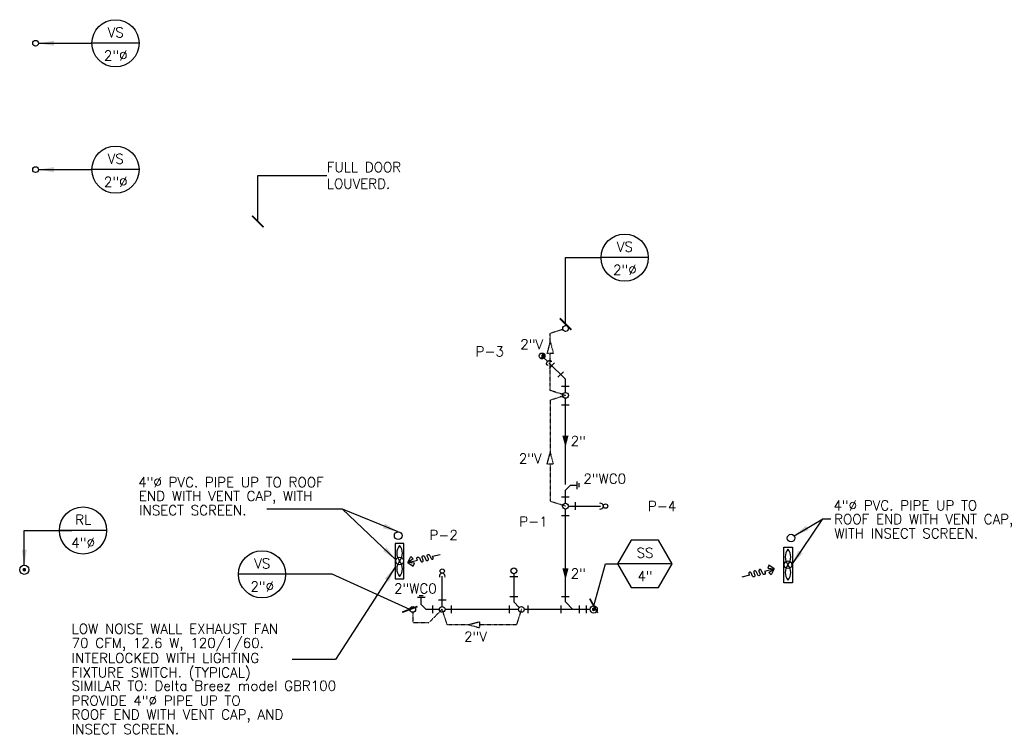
# Model space of a CAD drawing. Header units: inches. Extents: x -3803 to 26533, y -3756 to 2988.
# Tile 7 of 9: x 23983 to 24367, y 2450 to 2729. Entities that reach past the tile are written whole.
import ezdxf
from ezdxf.enums import TextEntityAlignment as Align

# ---------------------------------------------------------------- set-up
doc = ezdxf.new("R2010")
doc.units = ezdxf.units.IN
doc.header["$LTSCALE"] = 0.48
doc.header["$MEASUREMENT"] = 0
doc.linetypes.add('HIDDEN2', pattern=[0.1875, 0.125, -0.0625])
doc.layers.get('0').update_dxf_attribs({"linetype": 'CONTINUOUS'})
for name, color, linetype in [('AIR-FLOW', 8, 'CONTINUOUS'), ('ARNOTE', 4, 'CONTINUOUS'), ('EQUIP', 4, 'CONTINUOUS'), ('LA-MARCA', 7, 'CONTINUOUS'), ('M-PL-FT', 3, 'CONTINUOUS'), ('M-PL-SL', 6, 'CONTINUOUS'), ('M-PL-TXT', 3, 'CONTINUOUS'), ('M-PL-VL', 2, 'HIDDEN2'), ('TEXT', 2, 'CONTINUOUS')]:
    doc.layers.add(name, color=color, linetype=linetype)
doc.styles.add('100', font='SIMPLEX')
doc.styles.add('80', font='simplex.shx', dxfattribs={"height": 7.68})
doc.styles.add('DIM 1-200', font='arial.ttf', dxfattribs={"width": 0.75, "height": 0.3429})
doc.styles.add('PLAIN', font='arial.ttf', dxfattribs={"width": 0.85})
doc.styles.add('SIMPLEX', font='SIMPLEX')
doc.styles.add('Style 1-4 inch', font='arial.ttf', dxfattribs={"height": 3.75})
doc.dimstyles.new('Dim ARCH 1-4 INCH', dxfattribs={"dimscale": 40, "dimtxt": 3.75, "dimasz": 0.09375, "dimexe": 0.09375, "dimexo": 0.03125, "dimgap": 0.023438, "dimtad": 1, "dimdec": 0, "dimzin": 3, "dimdsep": 46, "dimlunit": 4, "dimtxsty": 'Style 1-4 inch', "dimblk": 'ARCHTICK', "dimcen": 0.0625, "dimdle": 0.09375, "dimclrd": 225, "dimclre": 225, "dimclrt": 256, "dimadec": 0, "dimazin": 0, "dimtfac": 1, "dimtdec": 0, "dimtofl": 0, "dimtmove": 1, "dimatfit": 3, "dimfxl": 1, "dimtolj": 1, "dimtzin": 0, "dimlwd": -1, "dimlwe": -1, "dimarcsym": 1})
doc.dimstyles.new('Flecha 5.12', dxfattribs={"dimtxt": 0.6096, "dimasz": 6, "dimexe": 0.16, "dimexo": 0.16, "dimgap": 0.0625, "dimtad": 1, "dimzin": 3, "dimdsep": 46, "dimtxsty": 'DIM 1-200', "dimcen": 3.84, "dimdle": 0.16, "dimclrd": 3, "dimclre": 256, "dimclrt": 256, "dimadec": 0, "dimazin": 0, "dimtfac": 1, "dimtofl": 0, "dimtmove": 0, "dimatfit": 3, "dimfxl": 1, "dimfrac": 2, "dimtolj": 1, "dimtzin": 1, "dimarcsym": 0})
doc.dimstyles.new('Ma24', dxfattribs={"dimscale": 48, "dimtxt": 0.09375, "dimasz": 0.09375, "dimexe": 0.0625, "dimexo": 0.0625, "dimgap": 0.046875, "dimtad": 1, "dimdec": 0, "dimzin": 3, "dimdsep": 46, "dimlunit": 4, "dimtxsty": 'PLAIN', "dimblk": 'ARCHTICK', "dimcen": 0.0625, "dimdle": 0.0625, "dimclrd": 4, "dimclre": 4, "dimclrt": 2, "dimaunit": 1, "dimadec": 0, "dimazin": 0, "dimtfac": 1, "dimtdec": 0, "dimtix": 1, "dimtmove": 2, "dimatfit": 3, "dimldrblk": 'ARCHTICK', "dimfxl": 1, "dimfrac": 2, "dimtolj": 1, "dimtzin": 0, "dimarcsym": 0})

# ---------------------------------------------------------------- blocks, each defined once
blk = doc.blocks.new('*X5')
at = {"color": 0}
for p, q in [((1488.34, 1526.88), (1489.7, 1526.88)), ((1488.34, 1526.84), (1489.74, 1526.84)), ((1488.34, 1526.81), (1489.78, 1526.81)), ((1488.34, 1526.78), (1489.84, 1526.78)), ((1488.34, 1526.75), (1489.89, 1526.75)), ((1488.34, 1526.72), (1489.94, 1526.72)), ((1488.34, 1526.69), (1489.98, 1526.69)), ((1488.35, 1526.97), (1489.6, 1526.97)), ((1488.35, 1526.94), (1489.63, 1526.94)), ((1488.35, 1526.91), (1489.66, 1526.91)), ((1488.35, 1526.66), (1490.01, 1526.66)), ((1488.35, 1526.62), (1490.04, 1526.62)), ((1488.35, 1526.59), (1490.07, 1526.59)), ((1488.36, 1527.03), (1489.55, 1527.03)), ((1488.36, 1527), (1489.58, 1527)), ((1488.36, 1526.56), (1490.1, 1526.56)), ((1488.36, 1526.53), (1490.12, 1526.53)), ((1488.37, 1527.09), (1489.51, 1527.09)), ((1488.37, 1527.06), (1489.53, 1527.06)), ((1488.37, 1526.5), (1490.14, 1526.5)), ((1488.37, 1526.47), (1490.16, 1526.47)), ((1488.38, 1527.12), (1489.5, 1527.12)), ((1488.38, 1526.44), (1490.18, 1526.44)), ((1488.39, 1527.16), (1489.48, 1527.16)), ((1488.39, 1526.41), (1490.2, 1526.41)), ((1488.4, 1527.19), (1489.47, 1527.19)), ((1488.4, 1526.38), (1490.21, 1526.38)), ((1488.41, 1527.22), (1489.45, 1527.22)), ((1488.41, 1526.34), (1490.23, 1526.34)), ((1488.41, 1526.31), (1490.24, 1526.31)), ((1488.42, 1527.25), (1489.44, 1527.25)), ((1488.43, 1527.28), (1489.43, 1527.28)), ((1488.43, 1526.28), (1490.25, 1526.28)), ((1488.44, 1527.31), (1489.42, 1527.31)), ((1488.44, 1526.25), (1490.26, 1526.25)), ((1488.45, 1527.34), (1489.41, 1527.34)), ((1488.45, 1526.22), (1490.27, 1526.22)), ((1488.46, 1527.38), (1489.41, 1527.38)), ((1488.46, 1526.19), (1490.27, 1526.19)), ((1488.48, 1527.41), (1489.4, 1527.41)), ((1488.48, 1526.16), (1490.28, 1526.16)), ((1488.49, 1527.44), (1489.4, 1527.44)), ((1488.49, 1526.12), (1490.28, 1526.12)), ((1488.51, 1527.47), (1489.4, 1527.47)), ((1488.51, 1526.09), (1490.28, 1526.09)), ((1488.52, 1526.06), (1490.29, 1526.06)), ((1488.53, 1527.5), (1489.39, 1527.5)), ((1488.54, 1527.53), (1489.39, 1527.53)), ((1488.54, 1526.03), (1490.29, 1526.03)), ((1488.56, 1527.56), (1489.4, 1527.56)), ((1488.56, 1526), (1490.29, 1526)), ((1488.58, 1527.59), (1489.4, 1527.59)), ((1488.58, 1525.97), (1490.28, 1525.97)), ((1488.6, 1527.62), (1489.4, 1527.62)), ((1488.6, 1525.94), (1490.28, 1525.94)), ((1488.62, 1527.66), (1489.4, 1527.66)), ((1488.62, 1525.91), (1490.28, 1525.91)), ((1488.64, 1525.88), (1490.27, 1525.88)), ((1488.65, 1527.69), (1489.41, 1527.69)), ((1488.67, 1527.72), (1489.42, 1527.72)), ((1488.67, 1525.84), (1490.27, 1525.84)), ((1488.69, 1525.81), (1490.26, 1525.81)), ((1488.7, 1527.75), (1489.42, 1527.75)), ((1488.72, 1527.78), (1489.43, 1527.78)), ((1488.72, 1525.78), (1490.25, 1525.78)), ((1488.75, 1527.81), (1489.44, 1527.81)), ((1488.75, 1525.75), (1490.24, 1525.75)), ((1488.78, 1527.84), (1489.45, 1527.84)), ((1488.78, 1525.72), (1490.23, 1525.72)), ((1488.81, 1525.69), (1490.22, 1525.69)), ((1488.82, 1527.88), (1489.47, 1527.88)), ((1488.85, 1527.91), (1489.48, 1527.91)), ((1488.85, 1525.66), (1490.2, 1525.66)), ((1488.88, 1525.62), (1490.19, 1525.62)), ((1488.89, 1527.94), (1489.5, 1527.94)), ((1488.92, 1525.59), (1490.17, 1525.59)), ((1488.93, 1527.97), (1489.52, 1527.97)), ((1488.96, 1525.56), (1490.15, 1525.56)), ((1488.97, 1528), (1489.54, 1528)), ((1489.01, 1525.53), (1490.13, 1525.53)), ((1489.02, 1528.03), (1489.56, 1528.03)), ((1489.06, 1528.06), (1489.58, 1528.06)), ((1489.06, 1525.5), (1490.1, 1525.5)), ((1489.11, 1525.47), (1490.08, 1525.47)), ((1489.12, 1528.09), (1489.61, 1528.09)), ((1489.17, 1525.44), (1490.05, 1525.44)), ((1489.18, 1528.12), (1489.64, 1528.12)), ((1489.24, 1525.41), (1490.02, 1525.41)), ((1489.25, 1528.16), (1489.67, 1528.16)), ((1489.31, 1525.38), (1489.98, 1525.38)), ((1489.33, 1528.19), (1489.71, 1528.19)), ((1489.4, 1525.34), (1489.94, 1525.34)), ((1489.42, 1528.22), (1489.75, 1528.22)), ((1489.52, 1525.31), (1489.9, 1525.31)), ((1489.55, 1528.25), (1489.79, 1528.25)), ((1489.75, 1525.28), (1489.85, 1525.28))]:
    blk.add_line(p, q, dxfattribs=at)
blk = doc.blocks.new('_ArchTick')
at = {"color": 0, "linetype": 'ByBlock', "const_width": 0.15}
blk.add_lwpolyline([(-0.5, -0.5), (0.5, 0.5)], dxfattribs=at)
blk = doc.blocks.new('SS')
at = {"layer": 'LA-MARCA', "color": 3}
blk.add_line((0.221, 0), (-0.221, 0), dxfattribs=at)
at = {"layer": 'LA-MARCA', "color": 2}
blk.add_lwpolyline([(0.221, 0), (0.1105, 0.1914), (-0.1105, 0.1914), (-0.221, 0), (-0.1105, -0.1914), (0.1105, -0.1914)], close=True, dxfattribs=at)
at = {"layer": 'LA-MARCA', "color": 4, "style": 'SIMPLEX'}
for p in [(0.0017, 0.0814), (0.0017, -0.0768)]:
    blk.add_attdef('REFERENCE', text='', height=0.08, dxfattribs=at).set_placement(p, align=Align.MIDDLE)
blk = doc.blocks.new('A$C62CB7B83')
at = {"layer": 'AIR-FLOW', "color": 2}
for points in [[(-17.89, -0.06), (-15.24, 2.95), (-14.2, 1.34), (-17.89, -0.06)], [(-17.89, -0.06), (-15.22, -3.05), (-14.19, -1.44), (-17.89, -0.06)]]:
    blk.add_lwpolyline(points, dxfattribs=at)
blk.add_lwpolyline([(-17.89, -0.06), (-11.84, -0.04), (-11.99, 0.8, -1), (-10.44, 1.08), (-10.04, -1.15, 1), (-8.48, -0.87), (-8.78, 0.81, -1), (-7.23, 1.09), (-6.83, -1.13, 1), (-5.28, -0.86), (-5.58, 0.82, -1), (-4.02, 1.1), (-3.61, -1.18, 1), (-2.2, -0.93), (-2.37, -0.01), (2.37, 0.01)], format="xyb", dxfattribs=at)
blk = doc.blocks.new('VS')
at = {"layer": 'LA-MARCA', "color": 3}
blk.add_line((0.1914, 0), (-0.1914, 0), dxfattribs=at)
at = {"layer": 'LA-MARCA', "color": 2}
blk.add_circle((0, 0), 0.1914, dxfattribs=at)
at = {"layer": 'LA-MARCA', "color": 4, "style": 'SIMPLEX'}
for p in [(0.0017, 0.0814), (0.0017, -0.0768)]:
    blk.add_attdef('REFERENCE', text='', height=0.08, dxfattribs=at).set_placement(p, align=Align.MIDDLE)

msp = doc.modelspace()

# ---------------------------------------------------------------- linework, layer by layer
at = {"layer": 'EQUIP', "color": 4}
for points in [[(24129.62, 2524.82), (24129.62, 2510.95), (24132.95, 2510.95), (24132.95, 2524.82), (24129.62, 2524.82), (24129.62, 2524.82)], [(24284.42, 2523.35), (24284.42, 2509.48), (24280.95, 2509.48), (24280.95, 2523.35), (24284.42, 2523.35), (24284.42, 2523.35)]]:
    msp.add_lwpolyline(points, dxfattribs=at)
for centre, start, end in [((24134.99, 2520.97), 140.291, 219.709), ((24127.71, 2520.97), 320.291, 39.709), ((24286.27, 2519.51), 140.291, 219.709), ((24278.98, 2519.51), 320.291, 39.709), ((24134.99, 2514.92), 140.291, 219.709), ((24127.71, 2514.92), 320.291, 39.709), ((24286.27, 2513.46), 140.291, 219.709), ((24278.98, 2513.46), 320.291, 39.709)]:
    msp.add_arc(centre, 4.74, start, end, dxfattribs=at)
at = {"layer": 'M-PL-FT'}
for p, q in [((24189.55, 2592.96), (24191.67, 2595.08)), ((24189.55, 2592.96), (24191.67, 2595.08)), ((24193.04, 2589.46), (24195.16, 2591.59)), ((24193.04, 2589.46), (24195.16, 2591.59)), ((24194.45, 2586.07), (24197.45, 2586.07)), ((24194.45, 2586.07), (24197.45, 2586.07)), ((24194.45, 2578.8), (24197.45, 2578.8)), ((24200.57, 2545.95), (24200.57, 2548.95)), ((24200.57, 2545.95), (24200.57, 2548.95)), ((24201.24, 2546.73), (24201.24, 2548.23)), ((24194.45, 2542.94), (24197.45, 2542.94)), ((24194.45, 2542.94), (24197.45, 2542.94)), ((24199.68, 2540.81), (24199.68, 2537.81)), ((24194.45, 2535.67), (24197.45, 2535.67)), ((24174.34, 2511.88), (24177.34, 2511.88)), ((24141.3, 2503.73), (24138.3, 2503.73)), ((24141.3, 2503.73), (24138.3, 2503.73)), ((24140.51, 2504.4), (24139.01, 2504.4)), ((24146.44, 2502.84), (24149.44, 2502.84)), ((24174.34, 2504.13), (24177.34, 2504.13)), ((24194.45, 2504.13), (24197.45, 2504.13)), ((24144.31, 2497.61), (24144.31, 2500.61)), ((24144.31, 2497.61), (24144.31, 2500.61)), ((24151.57, 2497.61), (24151.57, 2500.61)), ((24151.57, 2497.61), (24151.57, 2500.61)), ((24174.11, 2497.61), (24174.11, 2500.61)), ((24181.37, 2497.61), (24181.37, 2500.61)), ((24194.22, 2497.61), (24194.22, 2500.61)), ((24201.48, 2497.61), (24201.48, 2500.61)), ((24204.15, 2497.61), (24204.15, 2500.61))]:
    msp.add_line(p, q, dxfattribs=at)
msp.add_lwpolyline([(24189.19, 2594.26, -0.092128), (24188.89, 2594.25, -0.160064), (24188.68, 2594.35, -0.160064), (24188.58, 2594.56, -0.106314), (24188.6, 2594.9, -0.070973), (24188.75, 2595.24, -0.057274), (24189.03, 2595.6, -0.057274), (24189.39, 2595.88, -0.070973), (24189.72, 2596.03, -0.106314), (24190.07, 2596.05, -0.160064), (24190.27, 2595.94, -0.160064), (24190.38, 2595.74, -0.092128), (24190.37, 2595.44)], format="xyb", dxfattribs=at)
at = {"layer": 'M-PL-FT', "linetype": 'Continuous'}
for centre in [(23989.54, 2719.51), (23989.54, 2670.32), (24196, 2608.47), (24186.85, 2597.78), (24195.95, 2582.44), (24195.95, 2539.31), (24175.84, 2514.11), (24136.44, 2499.11), (24147.94, 2499.11), (24178.76, 2499.11)]:
    msp.add_circle(centre, 1.12, dxfattribs=at)
at = {"layer": 'M-PL-FT'}
for centre in [(24211.58, 2539.31), (24211.58, 2539.31), (24147.94, 2514.03), (24147.94, 2514.03)]:
    msp.add_circle(centre, 0.844, dxfattribs=at)
at = {"layer": 'M-PL-FT', "color": 6, "linetype": 'Continuous'}
for centre in [(24130.8, 2527.82), (24283.84, 2526.87), (24131.35, 2517.95), (24282.63, 2516.48)]:
    msp.add_circle(centre, 1.5, dxfattribs=at)
at = {"layer": 'M-PL-FT'}
for centre, radius, start, end in [((24186.23, 2597.6), 0.64, 253.4906, 16.5094), ((24187.46, 2597.96), 0.64, 73.4906, 196.5094), ((24209.61, 2539.31), 1.12, 247.8741, 112.1259), ((24147.94, 2512.06), 1.12, 337.8741, 202.1259)]:
    msp.add_arc(centre, radius, start, end, dxfattribs=at)
at = {"layer": 'M-PL-SL'}
for p, q in [((24187.64, 2596.98), (24189.03, 2595.6)), ((24189.48, 2595.15), (24195.95, 2588.68)), ((24195.95, 2583.56), (24195.95, 2588.68)), ((24195.95, 2547.74), (24195.95, 2581.31)), ((24197.9, 2547.45), (24195.95, 2545.55)), ((24197.9, 2547.45), (24200.57, 2547.45)), ((24195.95, 2540.43), (24195.95, 2545.55)), ((24197.07, 2539.31), (24209.61, 2539.31)), ((24195.95, 2502.11), (24195.95, 2538.18)), ((24175.84, 2512.98), (24175.84, 2502.11)), ((24147.94, 2500.23), (24147.94, 2512.06)), ((24139.8, 2501.06), (24139.8, 2503.73)), ((24139.8, 2501.06), (24141.69, 2499.11)), ((24175.84, 2502.11), (24177.98, 2499.91)), ((24195.95, 2502.11), (24198.87, 2499.11)), ((24146.81, 2499.11), (24141.69, 2499.11)), ((24177.64, 2499.11), (24149.06, 2499.11)), ((24205.54, 2499.11), (24179.89, 2499.11))]:
    msp.add_line(p, q, dxfattribs=at)
at = {"layer": 'M-PL-SL', "color": 4}
msp.add_lwpolyline([(23984.8, 2514.55, 0.703, 0.703, 1), (23985.5, 2514.55, 0.703, 0.703, 1)], format="xyseb", close=True, dxfattribs=at)
at = {"layer": 'M-PL-SL'}
msp.add_lwpolyline([(24206.6, 2499.11, 0.703, 0.703, 1), (24207.3, 2499.11, 0.703, 0.703, 1)], format="xyseb", close=True, dxfattribs=at)
at = {"layer": 'M-PL-SL', "color": 4}
msp.add_circle((23985.15, 2514.55), 1.8, dxfattribs=at)
at = {"layer": 'M-PL-SL'}
msp.add_circle((24206.95, 2499.11), 1.41, dxfattribs=at)
for points in [[(24195.95, 2562.22), (24194.74, 2566.72), (24197.15, 2566.72)], [(24195.95, 2510.63), (24194.74, 2515.13), (24197.15, 2515.13)]]:
    msp.add_solid(points, dxfattribs=at)
at = {"layer": 'M-PL-VL'}
for p, q in [((24194.93, 2608.13), (24190.05, 2606.58)), ((24190.05, 2603.24), (24190.05, 2606.58)), ((24190.05, 2584.32), (24190.05, 2598.74)), ((24195.95, 2582.44), (24190, 2580.54)), ((24195.95, 2582.44), (24190.05, 2584.32)), ((24190, 2580.54), (24190, 2560.15)), ((24190, 2555.65), (24190, 2541.2)), ((24195.95, 2539.31), (24190, 2541.2)), ((24136.44, 2497.98), (24136.44, 2493.98)), ((24136.44, 2493.98), (24142.84, 2493.98))]:
    msp.add_line(p, q, dxfattribs=at)
for points in [[(24190.05, 2603.24), (24191.26, 2598.74), (24188.85, 2598.74), (24190.05, 2603.24)], [(24190, 2560.15), (24191.2, 2555.65), (24188.79, 2555.65), (24190, 2560.15)], [(24157.92, 2493.11), (24149.85, 2493.11), (24147.91, 2499.19), (24142.84, 2493.98)], [(24178.76, 2499.11), (24176.85, 2493.11), (24162.42, 2493.11)], [(24157.92, 2493.11), (24162.42, 2494.31), (24162.42, 2491.9), (24157.92, 2493.11)]]:
    msp.add_lwpolyline(points, dxfattribs=at)

# ---------------------------------------------------------------- block references
at = {"xscale": 0.6407743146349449, "yscale": 0.6407743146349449, "zscale": 0.6407743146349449}
for p, rotation in [((24145.69, 2520.15, -86.02), 13.86801010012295), ((24266.17, 2512.08, -86.02), 193.8680101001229)]:
    msp.add_blockref('A$C62CB7B83', p, dxfattribs=dict(at, rotation=rotation))
at = {"layer": 'ARNOTE'}
ref = msp.add_blockref('VS', (24020.67, 2719.51), dxfattribs=dict(at, xscale=48, yscale=48, zscale=48))
ref.add_attrib('REFERENCE', 'VS', dxfattribs={"layer": 'LA-MARCA', "color": 4, "height": 3.84, "style": 'SIMPLEX'}).set_placement((24020.76, 2723.73), align=Align.MIDDLE)
ref.add_attrib('REFERENCE', '2"%%C', dxfattribs={"layer": 'LA-MARCA', "color": 4, "height": 3.84, "style": 'SIMPLEX'}).set_placement((24020.76, 2714.73), align=Align.MIDDLE)
ref = msp.add_blockref('VS', (24020.67, 2670.32), dxfattribs=dict(at, xscale=48, yscale=48, zscale=48))
ref.add_attrib('REFERENCE', 'VS', dxfattribs={"layer": 'LA-MARCA', "color": 4, "height": 3.84, "style": 'SIMPLEX'}).set_placement((24020.76, 2674.53), align=Align.MIDDLE)
ref.add_attrib('REFERENCE', '2"%%C', dxfattribs={"layer": 'LA-MARCA', "color": 4, "height": 3.84, "style": 'SIMPLEX'}).set_placement((24020.76, 2665.54), align=Align.MIDDLE)
ref = msp.add_blockref('VS', (24219.01, 2636.07), dxfattribs=dict(at, xscale=48, yscale=48, zscale=48))
ref.add_attrib('REFERENCE', 'VS', dxfattribs={"layer": 'LA-MARCA', "color": 4, "height": 3.84, "style": 'SIMPLEX'}).set_placement((24219.09, 2640.29), align=Align.MIDDLE)
ref.add_attrib('REFERENCE', '2"%%C', dxfattribs={"layer": 'LA-MARCA', "color": 4, "height": 3.84, "style": 'SIMPLEX'}).set_placement((24219.09, 2631.29), align=Align.MIDDLE)
ref = msp.add_blockref('VS', (24008.02, 2529.84), dxfattribs=dict(at, xscale=48, yscale=48, zscale=48))
ref.add_attrib('REFERENCE', 'RL', dxfattribs={"layer": 'LA-MARCA', "color": 4, "height": 3.84, "style": 'SIMPLEX'}).set_placement((24008.1, 2534.06), align=Align.MIDDLE)
ref.add_attrib('REFERENCE', '4"%%C', dxfattribs={"layer": 'LA-MARCA', "color": 4, "height": 3.84, "style": 'SIMPLEX'}).set_placement((24008.1, 2525.06), align=Align.MIDDLE)
ref = msp.add_blockref('SS', (24226.85, 2516.86), dxfattribs=dict(at, xscale=48, yscale=48, zscale=48))
ref.add_attrib('REFERENCE', 'SS', dxfattribs={"layer": 'LA-MARCA', "color": 4, "height": 3.84, "style": 'SIMPLEX'}).set_placement((24226.94, 2521.13), align=Align.MIDDLE)
ref.add_attrib('REFERENCE', '4"', dxfattribs={"layer": 'LA-MARCA', "color": 4, "height": 3.84, "style": 'SIMPLEX'}).set_placement((24226.94, 2512.06), align=Align.MIDDLE)
ref = msp.add_blockref('VS', (24077.76, 2512.78), dxfattribs=dict(at, xscale=48, yscale=48, zscale=48))
ref.add_attrib('REFERENCE', 'VS', dxfattribs={"layer": 'LA-MARCA', "color": 4, "height": 3.84, "style": 'SIMPLEX'}).set_placement((24077.84, 2517), align=Align.MIDDLE)
ref.add_attrib('REFERENCE', '2"%%C', dxfattribs={"layer": 'LA-MARCA', "color": 4, "height": 3.84, "style": 'SIMPLEX'}).set_placement((24077.84, 2508), align=Align.MIDDLE)
at = {"layer": 'M-PL-FT', "color": 8, "xscale": 0.7499999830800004, "yscale": 0.7499999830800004, "zscale": 0.7499999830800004, "rotation": 134.9999999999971}
msp.add_blockref('*X5', (25786.65, 2617.37), dxfattribs=at)

# ---------------------------------------------------------------- texts
at = {"layer": 'M-PL-TXT'}
for s, style, p in [('FULL DOOR', '100', (24102.99, 2669.37)), ('LOUVERD.', '100', (24102.99, 2662.91)), ('2"V', '80', (24178.35, 2600.39)), ('P-3', '80', (24160.96, 2597.61)), ('2"', '80', (24198, 2562.74)), ('2"V', '80', (24177.79, 2555.95)), ('4"%%C PVC. PIPE UP TO ROOF', '80', (24029.51, 2546.7)), ('2"WC0', '80', (24202.93, 2548.06)), ('END WITH VENT CAP, WITH', '80', (24029.79, 2541.35)), ('INSECT SCREEN.', '80', (24029.89, 2535.79)), ('P-4', '80', (24228.07, 2537.37)), ('4"%%C PVC. PIPE UP TO ', '80', (24300.34, 2537.67)), ('P-1', '80', (24177.97, 2531.36)), ('ROOF END WITH VENT CAP, ', '80', (24300.61, 2532.32)), ('P-2', '80', (24142.98, 2526.13)), ('WITH INSECT SCREEN.', '80', (24300.72, 2526.76)), ('2"', '80', (24198, 2511.15)), ('2"WC0', '80', (24129.19, 2505.32)), ('LOW NOISE WALL EXHAUST FAN', '100', (24003.59, 2489.63)), ('2"V', '80', (24156.48, 2486.56)), ('70 CFM, 12.6 W, 120/1/60. ', '100', (24003.59, 2484.13)), ('INTERLOCKED WITH LIGHTING', '100', (24003.59, 2478.26)), ('FIXTURE SWITCH. (TYPICAL)', '100', (24003.59, 2472.63)), ('SIMILAR TO: Delta Breez model GBR100', '100', (24003.59, 2467.46)), ('PROVIDE 4"%%C PIPE UP TO', '100', (24003.59, 2461.65)), ('ROOF END WITH VENT CAP, AND', '100', (24003.59, 2456.27)), ('INSECT SCREEN.', '100', (24003.67, 2450.55))]:
    msp.add_text(s, height=3.84, dxfattribs=dict(at, style=style)).set_placement(p)

# ---------------------------------------------------------------- leaders
for points, dimstyle, override in [([(23990.67, 2719.51), (24011.49, 2719.51)], 'Dim ARCH 1-4 INCH', {"dimscale": 1, "dimasz": 6, "dimtad": 0, "dimclrd": 256}), ([(23990.67, 2670.32), (24011.49, 2670.32)], 'Dim ARCH 1-4 INCH', {"dimscale": 1, "dimasz": 6, "dimtad": 0, "dimclrd": 256}), ([(24076.12, 2650.11), (24076.12, 2667.98), (24102.99, 2667.98)], 'Ma24', {"dimtad": 0, "dimclrd": 256, "dimfxl": 3}), ([(24196, 2610.19), (24196, 2636.07), (24209.82, 2636.07)], 'Ma24', {"dimtad": 0, "dimclrd": 256, "dimfxl": 3}), ([(24284.13, 2516.48), (24296.15, 2534.42), (24299.36, 2534.42)], 'Dim ARCH 1-4 INCH', {"dimscale": 1, "dimasz": 6, "dimtad": 0, "dimclrd": 256}), ([(24285.06, 2527.75), (24296.15, 2534.42), (24299.36, 2534.42)], 'Dim ARCH 1-4 INCH', {"dimscale": 1, "dimasz": 6, "dimtad": 0, "dimclrd": 256}), ([(23985.15, 2516.34), (23985.15, 2529.84), (24003.63, 2529.84)], 'Dim ARCH 1-4 INCH', {"dimscale": 1, "dimasz": 6, "dimtad": 0, "dimclrd": 256}), ([(24206.95, 2500.52), (24211.6, 2516.86), (24216.24, 2516.86)], 'Ma24', {"dimtad": 0, "dimclrd": 256, "dimfxl": 3}), ([(24135.31, 2499.11), (24105.02, 2512.78), (24086.94, 2512.78)], 'Ma24', {"dimgap": 0.046875, "dimtad": 0, "dimclrd": 256, "dimfxl": 3})]:
    msp.add_leader(points, dimstyle=dimstyle, override=override, dxfattribs=at)
at = {"layer": 'TEXT', "linetype": 'ByBlock'}
for points in [[(24130.8, 2529.32), (24109.14, 2538.08), (24079.68, 2538.08)], [(24129.93, 2518.42), (24109.14, 2538.08), (24079.68, 2538.08)], [(24129.62, 2515.61), (24106.39, 2479.64), (24089.55, 2479.64)]]:
    msp.add_leader(points, dimstyle='Flecha 5.12', dxfattribs=at)

doc.saveas('drawing.dxf')
